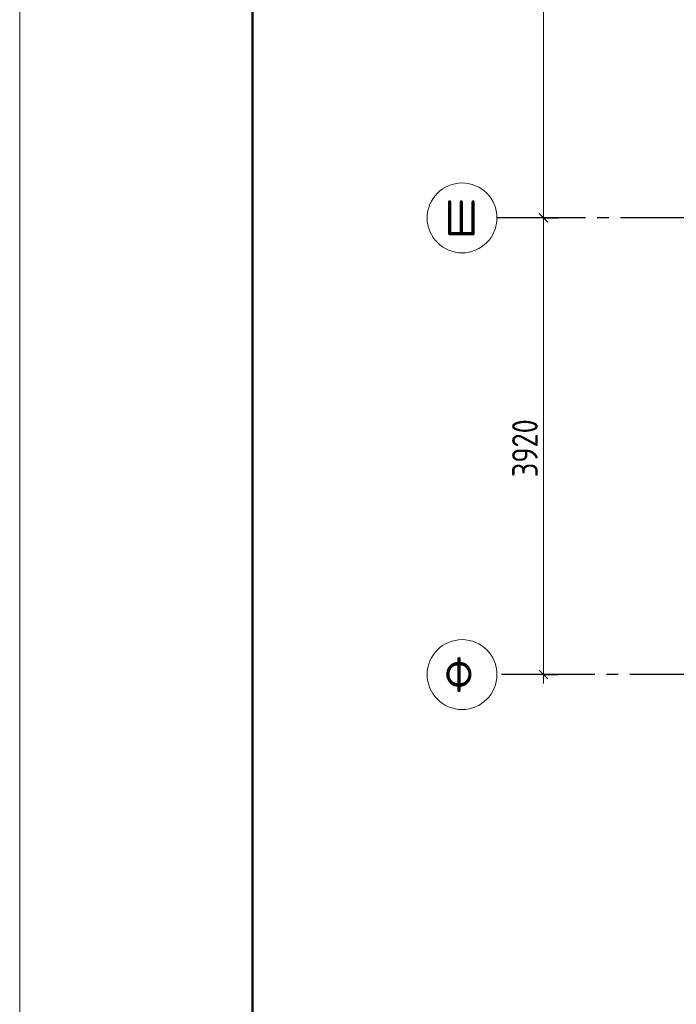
# Model space of a CAD drawing. Header units: millimetres. Extents: x 0 to 23859, y 0 to 29700.
# Tile 2 of 6: x 0 to 5640, y 15540 to 23991. Entities that reach past the tile are written whole.
import ezdxf

# ---------------------------------------------------------------- set-up
doc = ezdxf.new("R2010")
doc.units = ezdxf.units.MM
doc.linetypes.add('______5', pattern=[1100, 800, -100, 100, -100])
doc.layers.add('Standard', color=7, linetype='Continuous', lineweight=25)
doc.layers.add('Оси', color=40, linetype='______5', lineweight=18)
doc.styles.add('GOST 2.304-81', font='txt')
doc.styles.add('ISOCPEUR', font='txt')

msp = doc.modelspace()

# ---------------------------------------------------------------- linework, layer by layer
at = {"layer": 'Standard', "color": 7, "linetype": 'Continuous', "lineweight": 25, "transparency": 33554687}
for p, q in [((4462.5, 22327.5), (4537.5, 22252.5)), ((4462.5, 22327.5), (4537.5, 22252.5)), ((4462.5, 18407.5), (4537.5, 18332.5)), ((4462.5, 18407.5), (4537.5, 18332.5))]:
    msp.add_line(p, q, dxfattribs=at)
at = {"layer": 'Standard', "color": 251, "linetype": 'Continuous', "lineweight": -3, "true_color": 0x656565, "transparency": 33554687}
for p, q in [((4500, 22290), (4375, 22290)), ((4500, 22290), (4375, 22290)), ((4500, 22290), (4625, 22290)), ((4500, 22290), (4500, 22290)), ((4500, 22290), (4625, 22290)), ((4500, 22290), (4500, 22290)), ((4500, 18370), (4375, 18370)), ((4500, 18370), (4375, 18370)), ((4500, 18370), (4625, 18370)), ((4500, 18370), (4500, 18370)), ((4500, 18370), (4625, 18370)), ((4500, 18370), (4500, 18370))]:
    msp.add_line(p, q, dxfattribs=at)
at = {"layer": 'Standard', "color": 7, "linetype": 'Continuous', "lineweight": 13, "transparency": 33554687}
for p, q in [((4500, 22290), (4500, 18370)), ((4500, 22290), (4500, 18370)), ((4500, 18370), (4500, 18295)), ((4500, 18370), (4500, 18295))]:
    msp.add_line(p, q, dxfattribs=at)
msp.add_lwpolyline([(0, 0), (21000, 0), (21000, 29700), (0, 29700), (0, 0)], close=True, dxfattribs=at)
at = {"layer": 'Standard', "color": 7, "linetype": 'Continuous', "lineweight": 50, "transparency": 33554687}
msp.add_lwpolyline([(2000, 29200), (20500, 29200), (20500, 500), (2000, 500), (2000, 29200)], close=True, dxfattribs=at)
at = {"layer": 'Standard', "color": 7, "linetype": 'Continuous', "lineweight": 13, "transparency": 33554687}
msp.add_lwpolyline([(4500, 26210), (4500, 23887.9), (4500, 23887.9), (4500, 22290)], dxfattribs=at)
msp.add_lwpolyline([(4500, 26210), (4500, 23887.9), (4500, 23887.9), (4500, 22290)], dxfattribs=at)
at = {"layer": 'Оси', "color": 8, "linetype": '______5', "lineweight": -3, "transparency": 33554687}
for p, q in [((13660, 22290), (4100, 22290)), ((13740, 18370), (4100, 18370))]:
    msp.add_line(p, q, dxfattribs=at)
at = {"layer": 'Оси', "color": 7, "linetype": 'Continuous', "lineweight": 13, "transparency": 33554687}
for centre in [(3800, 22290), (3800, 18370)]:
    msp.add_circle(centre, 300, dxfattribs=at)

# ---------------------------------------------------------------- texts
at = {"layer": 'Standard', "color": 7, "linetype": 'Continuous', "lineweight": 25, "transparency": 33554687, "insert": (4450, 20064.1), "char_height": 220, "width": 657.052, "attachment_point": 7, "rotation": 90, "style": 'GOST 2.304-81'}
msp.add_mtext('3920', dxfattribs=at)
msp.add_mtext('3920', dxfattribs=at)
at = {"layer": 'Оси', "color": 7, "linetype": 'Continuous', "lineweight": 25, "transparency": 33554687, "char_height": 300, "width": 425, "attachment_point": 7, "style": 'ISOCPEUR'}
for s, insert in [('\\W0.83;Ш', (3650, 22140)), ('\\W0.83;Ф', (3650, 18220))]:
    msp.add_mtext(s, dxfattribs=dict(at, insert=insert))

doc.saveas('drawing.dxf')
